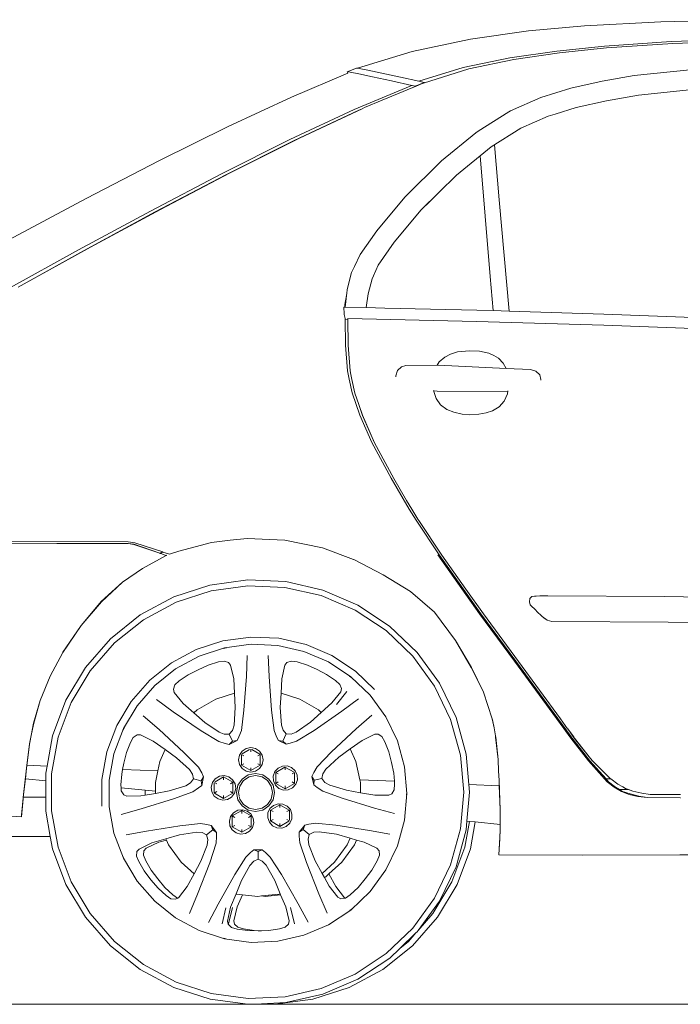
# Model space of a CAD drawing. Header units: inches. Extents: x 1987 to 3775, y 142 to 1299.
# Tile 19 of 50: x 2237 to 2278, y 1212 to 1272. Entities that reach past the tile are written whole.
import ezdxf

# ---------------------------------------------------------------- set-up
doc = ezdxf.new("R2010")
doc.units = ezdxf.units.IN
doc.header["$MEASUREMENT"] = 0
doc.layers.add('CAR', color=173, linetype='Continuous', lineweight=13)

# ---------------------------------------------------------------- blocks, each defined once
blk = doc.blocks.new('A$C4C5F6532')
at = {"layer": 'CAR'}
for p, q in [((-34.539, 59.565), (-31.12, 59.887)), ((-31.12, 59.887), (-26.435, 60.131)), ((-26.435, 60.131), (-20.908, 60.253)), ((-38.097, 59.061), (-34.539, 59.565)), ((-41.669, 58.31), (-38.097, 59.061)), ((-29.879, 58.642), (-32.804, 58.328)), ((-32.642, 58.217), (-29.76, 58.527)), ((-25.799, 58.916), (-29.879, 58.642)), ((-29.76, 58.527), (-25.701, 58.804)), ((-20.596, 59.066), (-25.799, 58.916)), ((-25.701, 58.804), (-20.539, 58.96)), ((-45.011, 57.283), (-41.669, 58.31)), ((-35.691, 57.927), (-38.54, 57.337)), ((-32.804, 58.328), (-35.691, 57.927)), ((-35.438, 57.824), (-32.642, 58.217)), ((-45.079, 57.295), (-45.633, 57.066)), ((-45.079, 57.295), (-45.011, 57.283)), ((-45.011, 57.283), (-44.9, 57.263)), ((-44.9, 57.263), (-44.376, 57.162)), ((-38.54, 57.337), (-41.248, 56.49)), ((-38.196, 57.243), (-35.438, 57.824)), ((-49.042, 55.518), (-45.594, 56.97)), ((-45.633, 57.066), (-45.594, 56.97)), ((-45.456, 57.033), (-45.633, 57.066)), ((-44.935, 56.934), (-45.456, 57.033)), ((-44.086, 56.762), (-44.935, 56.934)), ((-44.376, 57.162), (-43.525, 56.99)), ((-42.927, 56.514), (-44.086, 56.762)), ((-43.525, 56.99), (-42.367, 56.743)), ((-42.367, 56.743), (-41.248, 56.49)), ((-40.967, 56.367), (-38.196, 57.243)), ((-30.022, 56.487), (-28.063, 56.834)), ((-24.665, 57.194), (-28.063, 56.834)), ((-41.792, 56.185), (-45.206, 54.752)), ((-43.503, 55.317), (-41.623, 56.108)), ((-41.618, 56.097), (-43.503, 55.317)), ((-41.679, 56.232), (-42.927, 56.514)), ((-41.679, 56.232), (-41.792, 56.185)), ((-41.476, 56.186), (-41.67, 56.23)), ((-41.623, 56.108), (-41.472, 56.171)), ((-41.467, 56.161), (-41.618, 56.097)), ((-41.476, 56.186), (-41.435, 56.203)), ((-41.47, 56.172), (-41.476, 56.186)), ((-41.47, 56.172), (-41.409, 56.197)), ((-41.467, 56.161), (-41.47, 56.172)), ((-41.267, 56.243), (-41.467, 56.161)), ((-41.435, 56.203), (-41.314, 56.254)), ((-41.409, 56.197), (-41.435, 56.203)), ((-41.314, 56.254), (-41.135, 56.327)), ((-41.314, 56.254), (-41.267, 56.243)), ((-41.084, 56.319), (-41.267, 56.243)), ((-41.248, 56.49), (-40.922, 56.416)), ((-41.135, 56.327), (-41.076, 56.352)), ((-41.084, 56.319), (-41.135, 56.327)), ((-41.025, 56.343), (-41.084, 56.319)), ((-41.076, 56.352), (-41.014, 56.378)), ((-40.967, 56.367), (-41.025, 56.343)), ((-41.014, 56.378), (-40.958, 56.401)), ((-41.014, 56.378), (-40.967, 56.367)), ((-40.958, 56.401), (-40.922, 56.416)), ((-40.922, 56.416), (-40.911, 56.388)), ((-31.943, 56.064), (-33.788, 55.493)), ((-30.022, 56.487), (-31.943, 56.064)), ((-52.923, 53.718), (-49.042, 55.518)), ((-33.788, 55.493), (-35.649, 54.672)), ((-29.756, 55.29), (-27.81, 55.64)), ((-27.81, 55.64), (-24.506, 55.982)), ((-44.573, 54.874), (-44.722, 54.804)), ((-43.503, 55.317), (-44.573, 54.874)), ((-32.913, 54.475), (-31.617, 54.876)), ((-31.617, 54.876), (-29.756, 55.29)), ((-45.206, 54.752), (-49.142, 52.916)), ((-48.89, 52.861), (-44.971, 54.699)), ((-44.722, 54.804), (-48.566, 53.01)), ((-44.971, 54.699), (-44.722, 54.804)), ((-37.628, 53.436), (-35.74, 54.614)), ((-35.649, 54.672), (-35.74, 54.614)), ((-35.01, 53.611), (-33.343, 54.343)), ((-33.343, 54.343), (-32.913, 54.475)), ((-57.133, 51.634), (-52.923, 53.718)), ((-37.759, 53.33), (-39.871, 51.623)), ((-37.759, 53.33), (-37.628, 53.435)), ((-37.628, 53.435), (-37.628, 53.436)), ((-36.828, 52.466), (-35.01, 53.611)), ((-49.142, 52.916), (-53.338, 50.819)), ((-53.065, 50.763), (-48.89, 52.861)), ((-48.566, 53.01), (-52.838, 50.865)), ((-38.955, 50.74), (-36.828, 52.466)), ((-36.625, 52.591), (-36.625, 52.588)), ((-36.337, 49.227), (-36.625, 52.588)), ((-37.508, 51.912), (-37.508, 51.91)), ((-36.886, 44.524), (-37.508, 51.91)), ((-61.628, 49.304), (-57.133, 51.634)), ((-42.108, 49.399), (-39.871, 51.623)), ((-53.338, 50.819), (-57.689, 48.541)), ((-57.395, 48.484), (-53.065, 50.763)), ((-52.838, 50.865), (-57.062, 48.644)), ((-41.103, 48.607), (-38.955, 50.74)), ((-66.365, 46.768), (-61.628, 49.304)), ((-42.108, 49.399), (-43.825, 47.332)), ((-40.549, 49.155), (-41.103, 48.607)), ((-36.337, 49.227), (-35.731, 42.41)), ((-57.689, 48.541), (-62.088, 46.162)), ((-61.778, 46.104), (-57.395, 48.484)), ((-57.062, 48.644), (-61.345, 46.327)), ((-42.757, 46.626), (-41.104, 48.606)), ((-41.104, 48.606), (-41.103, 48.607)), ((-43.826, 47.331), (-44.855, 45.87)), ((-43.826, 47.331), (-43.825, 47.332)), ((-43.741, 45.233), (-42.757, 46.626)), ((-62.088, 46.162), (-66.431, 43.759)), ((-61.345, 46.327), (-65.591, 43.991)), ((-65.591, 43.991), (-61.778, 46.104)), ((-44.855, 45.87), (-45.198, 45.145)), ((-44.855, 45.87), (-44.946, 45.681)), ((-44.037, 44.568), (-43.741, 45.233)), ((-45.368, 44.785), (-45.641, 43.729)), ((-45.198, 45.145), (-45.368, 44.785)), ((-44.357, 43.469), (-44.116, 44.392)), ((-44.037, 44.568), (-44.116, 44.392)), ((-36.886, 44.524), (-36.711, 42.443)), ((-65.591, 43.991), (-65.789, 43.886)), ((-45.664, 43.529), (-45.764, 42.654)), ((-45.69, 43.374), (-45.671, 43.496)), ((-45.671, 43.496), (-45.664, 43.529)), ((-45.664, 43.529), (-45.663, 43.53)), ((-45.663, 43.53), (-45.644, 43.7)), ((-45.641, 43.729), (-45.644, 43.7)), ((-44.47, 42.627), (-44.357, 43.469)), ((-45.781, 42.654), (-45.776, 42.821)), ((-45.775, 42.824), (-45.776, 42.821)), ((-45.776, 42.821), (-45.768, 42.665)), ((-45.69, 43.374), (-45.775, 42.824)), ((-45.768, 42.665), (-45.69, 43.374)), ((-36.711, 42.443), (-36.771, 43.136)), ((-45.818, 42.655), (-45.835, 42.655)), ((-45.835, 42.655), (-45.832, 42.254)), ((-45.832, 42.249), (-45.832, 42.254)), ((-45.831, 42.246), (-45.832, 42.249)), ((-45.831, 42.246), (-45.831, 42.225)), ((-45.768, 41.966), (-45.823, 42.208)), ((-45.818, 42.655), (-45.781, 42.654)), ((-45.772, 42.654), (-45.781, 42.654)), ((-45.772, 42.654), (-45.769, 42.654)), ((-45.769, 42.654), (-45.768, 42.665)), ((-45.764, 42.654), (-45.769, 42.654)), ((-44.47, 42.627), (-45.764, 42.654)), ((-44.47, 42.627), (-43.334, 42.603)), ((-43.334, 42.603), (-43.333, 42.603)), ((-43.333, 42.603), (-40.546, 42.543)), ((-40.546, 42.543), (-40.544, 42.543)), ((-40.544, 42.543), (-37.702, 42.475)), ((-36.711, 42.443), (-37.702, 42.475)), ((-35.731, 42.41), (-36.711, 42.443)), ((-35.731, 42.41), (-29.928, 42.219)), ((-18.256, 41.792), (-29.928, 42.219)), ((-45.768, 41.966), (-45.767, 41.914)), ((-45.608, 41.911), (-45.767, 41.914)), ((-45.767, 41.914), (-45.748, 40.33)), ((-37.713, 41.782), (-45.608, 41.958)), ((-45.608, 41.958), (-45.608, 41.911)), ((-45.588, 40.322), (-45.608, 41.911)), ((-29.931, 41.549), (-37.713, 41.782)), ((-18.264, 41.11), (-29.931, 41.549)), ((-45.748, 40.33), (-45.616, 38.761)), ((-45.588, 40.321), (-45.588, 40.322)), ((-45.456, 38.753), (-45.588, 40.321)), ((-39.655, 39.599), (-39.323, 39.784)), ((-39.323, 39.784), (-38.894, 39.918)), ((-38.894, 39.918), (-38.16, 39.988)), ((-38.16, 39.988), (-37.531, 39.957)), ((-37.531, 39.957), (-36.973, 39.838)), ((-36.973, 39.838), (-36.652, 39.701)), ((-40.127, 39.102), (-40, 39.306)), ((-40, 39.306), (-39.655, 39.599)), ((-36.652, 39.701), (-36.378, 39.535)), ((-36.378, 39.535), (-36.096, 39.237)), ((-36.096, 39.237), (-35.903, 38.907)), ((-45.616, 38.761), (-45.523, 38.24)), ((-45.456, 38.753), (-45.418, 38.543)), ((-45.456, 38.753), (-45.456, 38.749)), ((-45.418, 38.543), (-45.456, 38.749)), ((-42.658, 38.446), (-42.557, 38.785)), ((-42.557, 38.785), (-42.324, 39.006)), ((-42.324, 39.006), (-42.056, 39.079)), ((-42.056, 39.079), (-40.127, 39.102)), ((-40.127, 39.102), (-40.079, 39.102)), ((-40.079, 39.102), (-35.903, 38.907)), ((-35.903, 38.907), (-34.423, 38.838)), ((-34.423, 38.838), (-34.088, 38.741)), ((-34.088, 38.741), (-33.855, 38.511)), ((-45.523, 38.24), (-45.328, 37.406)), ((-45.363, 38.232), (-45.418, 38.543)), ((-45.168, 37.398), (-45.363, 38.232)), ((-42.658, 38.446), (-42.657, 38.401)), ((-33.855, 38.511), (-33.78, 38.219)), ((-33.779, 38.186), (-33.78, 38.219)), ((-45.328, 37.406), (-44.862, 36.042)), ((-44.927, 36.692), (-45.168, 37.398)), ((-40.184, 37.067), (-40.355, 37.562)), ((-40.322, 37.531), (-40.126, 37.517)), ((-40.126, 37.517), (-35.83, 37.503)), ((-35.796, 37.529), (-35.828, 37.353)), ((-39.923, 36.68), (-40.184, 37.067)), ((-36.033, 36.898), (-36.335, 36.55)), ((-35.828, 37.353), (-36.033, 36.898)), ((-44.708, 36.041), (-44.927, 36.692)), ((-44.927, 36.692), (-44.702, 36.034)), ((-39.54, 36.399), (-39.923, 36.68)), ((-39.118, 36.225), (-39.54, 36.399)), ((-38.604, 36.11), (-39.118, 36.225)), ((-37.131, 36.178), (-37.576, 36.115)), ((-36.742, 36.307), (-37.131, 36.178)), ((-36.335, 36.55), (-36.742, 36.307)), ((-44.862, 36.042), (-44.123, 34.368)), ((-43.964, 34.357), (-44.708, 36.041)), ((-44.702, 36.034), (-43.963, 34.36)), ((-38.127, 36.075), (-38.604, 36.11)), ((-37.576, 36.115), (-38.127, 36.075)), ((-44.123, 34.368), (-42.939, 32.182)), ((-42.779, 32.174), (-43.964, 34.357)), ((-43.963, 34.36), (-42.779, 32.174)), ((-42.939, 32.182), (-41.845, 30.296)), ((-41.999, 30.829), (-42.779, 32.174)), ((-41.688, 30.289), (-41.999, 30.829)), ((-41.999, 30.829), (-41.685, 30.288)), ((-41.845, 30.296), (-41.414, 29.608)), ((-41.309, 29.688), (-41.688, 30.289)), ((-41.685, 30.288), (-41.309, 29.688)), ((-41.414, 29.608), (-40.009, 27.488)), ((-41.254, 29.6), (-41.309, 29.688)), ((-41.254, 29.6), (-41.252, 29.597)), ((-39.849, 27.48), (-41.252, 29.597)), ((-53.943, 28.252), (-52.804, 28.383)), ((-52.804, 28.383), (-51.771, 28.502)), ((-52.804, 28.383), (-51.768, 28.501)), ((-51.771, 28.502), (-51.768, 28.501)), ((-51.768, 28.501), (-49.448, 28.397)), ((-51.768, 28.501), (-49.451, 28.398)), ((-49.451, 28.398), (-49.448, 28.397)), ((-49.448, 28.397), (-47.16, 27.917)), ((-49.448, 28.397), (-47.159, 27.921)), ((-69.548, 28.304), (-59.056, 28.301)), ((-63.421, 28.181), (-67.794, 28.162)), ((-67.792, 28.165), (-63.421, 28.181)), ((-63.421, 28.181), (-59.052, 28.185)), ((-63.421, 28.181), (-59.056, 28.181)), ((-58.643, 28.236), (-59.056, 28.301)), ((-58.707, 28.132), (-59.056, 28.181)), ((-59.052, 28.185), (-58.7, 28.145)), ((-57.114, 27.593), (-58.707, 28.132)), ((-58.7, 28.145), (-57.111, 27.594)), ((-58.7, 28.145), (-57.114, 27.593)), ((-56.936, 27.67), (-58.643, 28.236)), ((-56.528, 27.535), (-55.942, 27.73)), ((-56.528, 27.533), (-55.942, 27.73)), ((-55.942, 27.73), (-53.943, 28.252)), ((-47.16, 27.917), (-45.244, 27.215)), ((-47.159, 27.921), (-45.244, 27.215)), ((-58.17, 26.654), (-56.715, 27.454)), ((-57.114, 27.593), (-57.111, 27.594)), ((-57.114, 27.593), (-57.111, 27.592)), ((-57.111, 27.594), (-56.936, 27.67)), ((-57.111, 27.594), (-57.109, 27.593)), ((-57.111, 27.592), (-57.109, 27.593)), ((-57.097, 27.587), (-57.111, 27.592)), ((-57.109, 27.593), (-56.934, 27.67)), ((-57.097, 27.587), (-56.917, 27.664)), ((-56.982, 27.547), (-57.097, 27.587)), ((-56.738, 27.464), (-56.982, 27.547)), ((-56.934, 27.67), (-56.936, 27.67)), ((-56.934, 27.67), (-56.917, 27.664)), ((-56.917, 27.664), (-56.528, 27.535)), ((-56.738, 27.464), (-56.708, 27.481)), ((-56.712, 27.455), (-56.738, 27.464)), ((-56.715, 27.454), (-56.712, 27.455)), ((-56.712, 27.453), (-56.715, 27.454)), ((-56.708, 27.481), (-56.712, 27.455)), ((-56.712, 27.455), (-56.712, 27.453)), ((-56.528, 27.535), (-56.528, 27.533)), ((-45.244, 27.215), (-45.24, 27.213)), ((-45.24, 27.213), (-43.428, 26.275)), ((-38.625, 25.407), (-40.089, 27.488)), ((-40.009, 27.488), (-38.545, 25.407)), ((-39.847, 27.478), (-39.849, 27.48)), ((-39.844, 27.473), (-39.847, 27.478)), ((-38.385, 25.399), (-39.844, 27.473)), ((-59.392, 25.815), (-58.17, 26.654)), ((-51.732, 25.957), (-54.042, 25.643)), ((-49.404, 25.853), (-51.732, 25.957)), ((-43.428, 26.275), (-41.763, 25.249)), ((-60.698, 24.631), (-59.392, 25.815)), ((-60.688, 24.621), (-59.392, 25.815)), ((-54.042, 25.643), (-56.258, 24.922)), ((-53.964, 25.3), (-51.717, 25.605)), ((-51.717, 25.605), (-49.451, 25.504)), ((-49.451, 25.504), (-47.241, 25)), ((-47.131, 25.335), (-49.404, 25.853)), ((-44.988, 24.419), (-47.131, 25.335)), ((-37.531, 23.889), (-38.625, 25.407)), ((-38.545, 25.407), (-37.451, 23.889)), ((-37.291, 23.881), (-38.385, 25.399)), ((-56.258, 24.922), (-58.31, 23.817)), ((-56.12, 24.598), (-53.964, 25.3)), ((-47.241, 25), (-45.156, 24.109)), ((-41.763, 25.249), (-40.304, 23.981)), ((-34.454, 24.826), (-34.479, 24.621)), ((-34.454, 24.826), (-34.404, 24.876)), ((-34.343, 24.937), (-34.404, 24.876)), ((-34.17, 24.961), (-34.343, 24.937)), ((-34.08, 24.974), (-34.17, 24.961)), ((-33.852, 24.977), (-34.08, 24.974)), ((-33.852, 24.977), (-33.549, 24.977)), ((-33.549, 24.977), (-33.363, 24.978)), ((-33.363, 24.978), (-33.361, 24.977)), ((-26.19, 24.936), (-33.361, 24.977)), ((-26.19, 24.936), (-26.188, 24.935)), ((-26.188, 24.935), (-21.608, 24.881)), ((-61.934, 23.178), (-60.698, 24.631)), ((-61.928, 23.161), (-60.688, 24.621)), ((-58.116, 23.523), (-56.12, 24.598)), ((-45.156, 24.109), (-43.263, 22.861)), ((-43.043, 23.136), (-44.988, 24.419)), ((-34.479, 24.621), (-34.435, 24.444)), ((-34.435, 24.444), (-34.075, 24.083)), ((-58.31, 23.817), (-60.132, 22.363)), ((-59.889, 22.109), (-58.116, 23.523)), ((-40.303, 23.981), (-40.304, 23.981)), ((-40.304, 23.981), (-39.006, 22.261)), ((-40.304, 23.981), (-39.016, 22.261)), ((-40.303, 23.981), (-39.006, 22.261)), ((-35.388, 20.981), (-37.531, 23.889)), ((-37.451, 23.889), (-35.308, 20.981)), ((-35.148, 20.973), (-37.291, 23.881)), ((-34.075, 24.083), (-34.047, 24.056)), ((-33.711, 23.719), (-34.047, 24.056)), ((-33.711, 23.719), (-33.709, 23.718)), ((-33.709, 23.718), (-33.388, 23.489)), ((-33.709, 23.718), (-33.515, 23.577)), ((-63.047, 21.522), (-61.934, 23.178)), ((-63.047, 21.522), (-61.928, 23.161)), ((-63.042, 21.532), (-61.934, 23.178)), ((-41.358, 21.526), (-43.043, 23.136)), ((-33.388, 23.489), (-33.116, 23.421)), ((-33.116, 23.421), (-25.991, 23.38)), ((-33.116, 23.421), (-25.991, 23.378)), ((-25.991, 23.38), (-16.146, 23.299)), ((-60.132, 22.363), (-61.666, 20.607)), ((-51.542, 22.462), (-53.244, 22.232)), ((-49.827, 22.385), (-51.542, 22.462)), ((-48.153, 22.003), (-49.827, 22.385)), ((-43.263, 22.861), (-41.624, 21.294)), ((-61.381, 20.401), (-59.889, 22.109)), ((-54.877, 21.701), (-56.39, 20.887)), ((-53.244, 22.232), (-54.877, 21.701)), ((-53.145, 21.798), (-54.702, 21.292)), ((-53.032, 21.801), (-53.236, 21.756)), ((-51.522, 22.017), (-53.145, 21.798)), ((-49.887, 21.944), (-51.522, 22.017)), ((-48.29, 21.58), (-49.887, 21.944)), ((-46.574, 21.328), (-48.153, 22.003)), ((-39.016, 22.261), (-38.04, 20.597)), ((-39.006, 22.261), (-38.038, 20.597)), ((-63.821, 20.076), (-63.047, 21.522)), ((-63.047, 21.522), (-63.042, 21.532)), ((-54.702, 21.292), (-56.144, 20.516)), ((-51.813, 20.056), (-51.757, 21.327)), ((-50.468, 21.327), (-50.411, 20.056)), ((-46.785, 20.936), (-48.29, 21.58)), ((-45.14, 20.382), (-46.574, 21.328)), ((-41.624, 21.294), (-40.291, 19.46)), ((-39.988, 19.641), (-41.358, 21.526)), ((-61.666, 20.607), (-62.861, 18.606)), ((-56.39, 20.887), (-57.732, 19.817)), ((-56.144, 20.516), (-57.424, 19.495)), ((-54.77, 20.464), (-54.15, 20.734)), ((-54.15, 20.734), (-53.521, 20.937)), ((-53.521, 20.937), (-53.163, 20.994)), ((-53.163, 20.994), (-52.899, 20.907)), ((-52.899, 20.907), (-52.774, 20.744)), ((-52.774, 20.744), (-52.588, 19.896)), ((-49.639, 19.898), (-49.453, 20.746)), ((-49.453, 20.746), (-49.329, 20.909)), ((-49.329, 20.909), (-49.064, 20.996)), ((-49.064, 20.996), (-48.706, 20.939)), ((-48.706, 20.939), (-48.078, 20.736)), ((-48.078, 20.736), (-47.48, 20.477)), ((-45.418, 20.034), (-46.785, 20.936)), ((-38.04, 20.597), (-37.287, 19.085)), ((-38.038, 20.597), (-37.287, 19.085)), ((-32.83, 17.468), (-35.388, 20.981)), ((-35.308, 20.981), (-32.75, 17.468)), ((-32.59, 17.46), (-35.148, 20.973)), ((-64.438, 18.583), (-63.821, 20.076)), ((-64.428, 18.581), (-63.821, 20.076)), ((-62.543, 18.454), (-61.381, 20.401)), ((-55.917, 19.78), (-55.368, 20.146)), ((-55.368, 20.146), (-54.77, 20.464)), ((-52.588, 19.896), (-52.542, 19.032)), ((-51.959, 17.99), (-51.813, 20.056)), ((-50.411, 20.056), (-50.265, 17.99)), ((-49.686, 19.035), (-49.639, 19.898)), ((-47.48, 20.477), (-46.903, 20.174)), ((-46.903, 20.174), (-46.351, 19.811)), ((-45.361, 19.962), (-45.506, 20.078)), ((-44.234, 18.902), (-45.418, 20.034)), ((-43.959, 19.253), (-45.14, 20.382)), ((-57.732, 19.817), (-58.862, 18.523)), ((-57.424, 19.495), (-58.502, 18.262)), ((-56.281, 19.273), (-56.185, 19.534)), ((-56.185, 19.534), (-55.917, 19.78)), ((-46.351, 19.811), (-46.082, 19.568)), ((-46.082, 19.568), (-45.984, 19.307)), ((-45.984, 19.307), (-46.033, 19.109)), ((-40.291, 19.46), (-39.307, 17.418)), ((-38.976, 17.541), (-39.988, 19.641)), ((-56.231, 19.075), (-56.281, 19.273)), ((-55.682, 18.401), (-56.231, 19.075)), ((-53.676, 18.663), (-52.542, 19.032)), ((-52.542, 19.032), (-52.493, 18.14)), ((-49.734, 18.142), (-49.686, 19.035)), ((-49.686, 19.035), (-48.543, 18.663)), ((-46.033, 19.109), (-46.577, 18.432)), ((-45.653, 19.127), (-46.293, 18.331)), ((-43.272, 17.578), (-44.234, 18.902)), ((-37.287, 19.085), (-36.767, 17.463)), ((-64.836, 17.189), (-64.438, 18.583)), ((-64.828, 17.181), (-64.428, 18.581)), ((-62.861, 18.606), (-63.679, 16.424)), ((-63.34, 16.331), (-62.543, 18.454)), ((-58.862, 18.523), (-59.743, 17.049)), ((-58.502, 18.262), (-59.342, 16.856)), ((-57.319, 18.64), (-56.289, 17.894)), ((-55.024, 17.819), (-55.682, 18.401)), ((-54.818, 18.004), (-53.676, 18.663)), ((-52.493, 18.14), (-52.568, 17.075)), ((-49.66, 17.077), (-49.734, 18.142)), ((-48.543, 18.663), (-47.4, 18.004)), ((-46.577, 18.432), (-47.227, 17.848)), ((-45.97, 17.929), (-44.945, 18.682)), ((-57.16, 16.796), (-58.121, 17.63)), ((-56.289, 17.894), (-54.58, 16.724)), ((-55.024, 17.819), (-54.818, 18.004)), ((-54.365, 17.235), (-55.024, 17.819)), ((-52.115, 16.737), (-51.959, 17.99)), ((-50.265, 17.99), (-50.11, 16.737)), ((-47.227, 17.848), (-47.886, 17.257)), ((-47.671, 16.748), (-45.97, 17.929)), ((-47.4, 18.004), (-47.227, 17.848)), ((-44.136, 17.678), (-45.091, 16.837)), ((-42.562, 16.102), (-43.272, 17.578)), ((-38.356, 15.294), (-38.976, 17.541)), ((-64.976, 16.541), (-64.86, 17.095)), ((-64.968, 16.541), (-64.828, 17.181)), ((-64.86, 17.095), (-64.836, 17.189)), ((-59.743, 17.049), (-60.346, 15.441)), ((-59.279, 16.937), (-59.364, 16.763)), ((-53.485, 16.632), (-54.365, 17.235)), ((-52.568, 17.075), (-52.67, 16.752)), ((-49.558, 16.754), (-49.66, 17.077)), ((-47.886, 17.257), (-48.762, 16.647)), ((-39.307, 17.418), (-38.703, 15.232)), ((-36.767, 17.463), (-36.64, 16.897)), ((-36.767, 17.463), (-36.748, 17.405)), ((-36.748, 17.405), (-36.64, 16.897)), ((-36.64, 16.897), (-36.564, 16.416)), ((-32.83, 17.468), (-32.384, 16.857)), ((-32.75, 17.468), (-32.304, 16.857)), ((-32.59, 17.46), (-32.144, 16.849)), ((-65.088, 15.903), (-64.968, 16.541)), ((-65.073, 16.02), (-64.976, 16.541)), ((-63.679, 16.424), (-64.016, 14.564)), ((-63.744, 14.099), (-63.34, 16.331)), ((-59.342, 16.856), (-59.917, 15.323)), ((-58.912, 16.005), (-58.734, 16.322)), ((-58.734, 16.322), (-58.502, 16.475)), ((-58.502, 16.475), (-58.297, 16.471)), ((-58.297, 16.471), (-57.517, 16.089)), ((-55.633, 15.397), (-57.16, 16.796)), ((-54.58, 16.724), (-53.502, 16.067)), ((-53.168, 16.511), (-53.485, 16.632)), ((-52.866, 16.522), (-53.168, 16.511)), ((-52.67, 16.752), (-52.866, 16.522)), ((-52.656, 16.087), (-52.866, 16.522)), ((-52.374, 16.125), (-52.265, 16.358)), ((-52.265, 16.358), (-52.115, 16.737)), ((-50.11, 16.737), (-49.96, 16.358)), ((-49.96, 16.358), (-49.851, 16.125)), ((-49.37, 16.529), (-49.579, 16.093)), ((-49.37, 16.529), (-49.558, 16.754)), ((-49.078, 16.524), (-49.37, 16.529)), ((-48.762, 16.647), (-49.078, 16.524)), ((-48.745, 16.083), (-47.671, 16.748)), ((-45.091, 16.837), (-46.609, 15.428)), ((-44.73, 16.133), (-43.952, 16.52)), ((-43.952, 16.52), (-43.748, 16.525)), ((-43.748, 16.525), (-43.514, 16.373)), ((-43.514, 16.373), (-43.334, 16.058)), ((-36.564, 16.416), (-36.549, 16.336)), ((-36.564, 16.416), (-36.552, 16.337)), ((-36.552, 16.337), (-36.405, 14.96)), ((-36.549, 16.336), (-36.405, 14.96)), ((-32.012, 16.355), (-32.384, 16.857)), ((-32.304, 16.857), (-31.932, 16.355)), ((-32.141, 16.845), (-32.144, 16.849)), ((-31.72, 16.261), (-32.141, 16.845)), ((-32.141, 16.845), (-31.772, 16.347)), ((-31.954, 16.273), (-32.012, 16.355)), ((-31.932, 16.355), (-31.874, 16.273)), ((-31.772, 16.347), (-31.714, 16.265)), ((-65.297, 14.243), (-65.088, 15.903)), ((-65.243, 14.618), (-65.088, 15.903)), ((-65.088, 15.903), (-65.084, 15.931)), ((-65.084, 15.931), (-65.073, 16.02)), ((-59.144, 15.387), (-58.912, 16.005)), ((-57.517, 16.089), (-56.788, 15.573)), ((-53.502, 16.067), (-53.111, 15.949)), ((-53.111, 15.949), (-52.861, 15.889)), ((-52.861, 15.889), (-52.374, 16.125)), ((-52.861, 15.889), (-52.656, 16.087)), ((-52.656, 16.087), (-52.374, 16.125)), ((-51.535, 15.696), (-51.822, 15.638)), ((-51.247, 15.638), (-51.535, 15.696)), ((-49.851, 16.125), (-49.579, 16.093)), ((-49.851, 16.125), (-49.384, 15.901)), ((-49.579, 16.093), (-49.384, 15.901)), ((-49.384, 15.901), (-49.134, 15.962)), ((-49.134, 15.962), (-48.745, 16.083)), ((-45.449, 15.615), (-44.73, 16.133)), ((-43.334, 16.058), (-43.098, 15.442)), ((-42.126, 14.524), (-42.562, 16.102)), ((-30.863, 14.89), (-31.954, 16.273)), ((-31.874, 16.273), (-30.783, 14.89)), ((-30.738, 15.028), (-31.72, 16.261)), ((-31.714, 16.265), (-30.738, 15.028)), ((-60.346, 15.441), (-60.653, 13.752)), ((-59.917, 15.323), (-60.209, 13.712)), ((-59.318, 14.733), (-59.144, 15.387)), ((-57.11, 14.849), (-56.788, 15.573)), ((-56.788, 15.573), (-56.082, 15.072)), ((-56.082, 15.072), (-55.294, 14.352)), ((-54.748, 14.497), (-55.633, 15.397)), ((-52.228, 15.232), (-52.285, 14.945)), ((-52.066, 15.476), (-52.228, 15.232)), ((-52.116, 14.617), (-52.116, 15.246)), ((-52.101, 15.273), (-51.962, 15.193)), ((-51.611, 15.574), (-52.071, 15.308)), ((-51.822, 15.638), (-52.066, 15.476)), ((-51.54, 15.592), (-51.54, 15.437)), ((-50.989, 15.297), (-51.473, 15.577)), ((-51.004, 15.476), (-51.247, 15.638)), ((-50.972, 15.278), (-51.118, 15.193)), ((-50.841, 15.232), (-51.004, 15.476)), ((-50.964, 15.264), (-50.964, 14.617)), ((-50.784, 14.945), (-50.841, 15.232)), ((-46.609, 15.428), (-47.488, 14.521)), ((-46.941, 14.38), (-46.158, 15.106)), ((-46.158, 15.106), (-45.449, 15.615)), ((-45.449, 15.615), (-45.108, 14.849)), ((-43.098, 15.442), (-42.919, 14.789)), ((-38.703, 15.232), (-38.499, 12.974)), ((-38.188, 13.441), (-38.356, 15.294)), ((-65.288, 14.241), (-65.243, 14.618)), ((-64.016, 14.564), (-65.243, 14.618)), ((-64.016, 14.564), (-64.095, 14.13)), ((-59.386, 14.363), (-59.318, 14.733)), ((-57.233, 14.269), (-57.11, 14.849)), ((-54.544, 14.143), (-54.748, 14.497)), ((-52.285, 14.945), (-52.228, 14.658)), ((-52.228, 14.658), (-52.066, 14.414)), ((-52.116, 14.617), (-51.962, 14.706)), ((-52.116, 14.617), (-51.54, 14.285)), ((-51.54, 14.285), (-50.964, 14.617)), ((-50.964, 14.617), (-51.118, 14.706)), ((-51.004, 14.414), (-50.841, 14.658)), ((-50.841, 14.658), (-50.784, 14.945)), ((-49.462, 14.489), (-50.013, 14.171)), ((-49.61, 14.566), (-49.875, 14.442)), ((-49.317, 14.579), (-49.61, 14.566)), ((-49.437, 14.491), (-49.437, 14.325)), ((-48.887, 14.187), (-49.408, 14.487)), ((-49.042, 14.48), (-49.317, 14.579)), ((-48.826, 14.282), (-49.042, 14.48)), ((-47.488, 14.521), (-47.689, 14.167)), ((-45.108, 14.849), (-44.871, 13.732)), ((-42.919, 14.789), (-42.793, 14.124)), ((-41.979, 12.893), (-42.126, 14.524)), ((-36.405, 14.96), (-36.367, 14.262)), ((-29.717, 13.61), (-30.863, 14.89)), ((-30.783, 14.89), (-29.793, 13.785)), ((-30.624, 14.885), (-30.738, 15.028)), ((-30.623, 14.882), (-30.624, 14.885)), ((-29.537, 13.81), (-30.623, 14.882)), ((-65.456, 12.822), (-65.297, 14.243)), ((-65.339, 13.787), (-65.288, 14.241)), ((-64.095, 14.13), (-64.095, 13.667)), ((-63.744, 11.832), (-63.744, 14.099)), ((-59.495, 13.409), (-59.44, 14.067)), ((-59.44, 14.067), (-59.386, 14.363)), ((-57.233, 14.269), (-59.386, 14.363)), ((-57.385, 13.558), (-57.233, 14.269)), ((-55.294, 14.352), (-55.105, 14.071)), ((-55.105, 14.071), (-55.047, 13.774)), ((-54.575, 13.669), (-54.429, 13.913)), ((-54.548, 13.385), (-54.429, 13.913)), ((-54.429, 13.913), (-54.544, 14.143)), ((-53.213, 13.905), (-53.724, 13.61)), ((-53.461, 13.937), (-53.714, 13.789)), ((-53.171, 13.978), (-53.461, 13.937)), ((-53.207, 13.907), (-53.207, 13.73)), ((-52.631, 13.576), (-53.204, 13.907)), ((-52.888, 13.904), (-53.171, 13.978)), ((-52.654, 13.728), (-52.888, 13.904)), ((-52.074, 13.769), (-51.696, 14.021)), ((-52.066, 14.414), (-51.822, 14.251)), ((-51.649, 13.907), (-51.987, 13.682)), ((-51.822, 14.251), (-51.535, 14.194)), ((-51.696, 14.021), (-51.251, 14.11)), ((-51.251, 13.987), (-51.649, 13.907)), ((-51.54, 14.463), (-51.54, 14.285)), ((-51.535, 14.194), (-51.247, 14.251)), ((-51.251, 14.11), (-50.805, 14.021)), ((-50.852, 13.907), (-51.251, 13.987)), ((-51.247, 14.251), (-51.004, 14.414)), ((-50.514, 13.682), (-50.852, 13.907)), ((-50.805, 14.021), (-50.427, 13.769)), ((-50.073, 14.226), (-50.173, 13.951)), ((-50.173, 13.951), (-50.16, 13.658)), ((-49.875, 14.442), (-50.073, 14.226)), ((-50.013, 14.171), (-49.858, 14.082)), ((-50.013, 13.506), (-50.013, 14.171)), ((-48.873, 14.164), (-49.015, 14.082)), ((-48.86, 14.13), (-48.86, 13.506)), ((-48.702, 14.017), (-48.826, 14.282)), ((-48.689, 13.724), (-48.702, 14.017)), ((-47.689, 14.167), (-47.803, 13.936)), ((-47.803, 13.936), (-47.655, 13.692)), ((-47.803, 13.936), (-47.681, 13.408)), ((-47.184, 13.801), (-47.128, 14.098)), ((-47.128, 14.098), (-46.941, 14.38)), ((-42.793, 14.124), (-42.749, 13.639)), ((-36.367, 14.262), (-36.336, 13.693)), ((-36.367, 14.262), (-36.335, 13.688)), ((-65.448, 12.821), (-65.339, 13.787)), ((-65.339, 13.787), (-64.095, 13.667)), ((-64.095, 13.667), (-64.095, 12.661)), ((-60.653, 13.752), (-60.653, 12.111)), ((-60.209, 13.712), (-60.209, 12.074)), ((-59.482, 13.225), (-59.495, 13.409)), ((-57.385, 12.894), (-57.385, 13.558)), ((-55.517, 13.358), (-56.537, 13.044)), ((-55.226, 13.531), (-55.517, 13.358)), ((-55.047, 13.774), (-55.226, 13.531)), ((-54.575, 13.669), (-55.047, 13.774)), ((-54.75, 13.226), (-54.548, 13.385)), ((-54.548, 13.385), (-54.575, 13.669)), ((-53.89, 13.555), (-53.964, 13.272)), ((-53.964, 13.272), (-53.923, 12.981)), ((-53.714, 13.789), (-53.89, 13.555)), ((-53.783, 12.938), (-53.783, 13.526)), ((-53.762, 13.564), (-53.629, 13.487)), ((-52.631, 13.576), (-52.785, 13.487)), ((-52.506, 13.475), (-52.654, 13.728)), ((-52.631, 13.576), (-52.631, 12.911)), ((-52.465, 13.185), (-52.506, 13.475)), ((-52.415, 12.945), (-52.326, 13.391)), ((-52.326, 13.391), (-52.074, 13.769)), ((-52.213, 13.344), (-52.292, 12.945)), ((-51.987, 13.682), (-52.213, 13.344)), ((-50.288, 13.344), (-50.514, 13.682)), ((-50.427, 13.769), (-50.175, 13.391)), ((-50.209, 12.945), (-50.288, 13.344)), ((-50.175, 13.391), (-50.086, 12.945)), ((-50.16, 13.658), (-50.035, 13.393)), ((-50.035, 13.393), (-49.819, 13.195)), ((-50.013, 13.506), (-49.858, 13.595)), ((-50.013, 13.506), (-49.437, 13.173)), ((-49.437, 13.173), (-48.86, 13.506)), ((-49.437, 13.352), (-49.437, 13.173)), ((-48.86, 13.506), (-49.015, 13.595)), ((-48.986, 13.233), (-48.788, 13.449)), ((-48.788, 13.449), (-48.689, 13.724)), ((-47.655, 13.692), (-47.681, 13.408)), ((-47.681, 13.408), (-47.477, 13.251)), ((-47.655, 13.692), (-47.184, 13.801)), ((-47.003, 13.559), (-47.184, 13.801)), ((-46.711, 13.388), (-47.003, 13.559)), ((-45.689, 13.081), (-46.711, 13.388)), ((-42.749, 13.639), (-44.871, 13.732)), ((-44.871, 13.732), (-44.834, 13.558)), ((-44.834, 13.558), (-44.834, 12.935)), ((-42.734, 13.467), (-42.757, 13.104)), ((-42.749, 13.639), (-42.734, 13.467)), ((-36.326, 13.36), (-38.188, 13.441)), ((-38.146, 12.973), (-38.188, 13.441)), ((-36.335, 13.688), (-36.336, 13.693)), ((-36.336, 13.693), (-36.326, 13.36)), ((-36.335, 13.688), (-36.283, 11.882)), ((-36.326, 13.36), (-36.283, 11.882)), ((-29.793, 13.785), (-29.501, 13.783)), ((-29.793, 13.785), (-29.637, 13.61)), ((-29.285, 13.265), (-29.717, 13.61)), ((-29.637, 13.61), (-29.213, 13.281)), ((-29.501, 13.783), (-29.537, 13.81)), ((-29.065, 13.465), (-29.501, 13.783)), ((-28.843, 12.999), (-29.285, 13.265)), ((-29.213, 13.281), (-28.971, 13.135)), ((-28.774, 13.298), (-29.065, 13.465)), ((-28.604, 13.197), (-28.774, 13.298)), ((-28.774, 13.298), (-28.603, 13.199)), ((-65.52, 12.186), (-65.456, 12.822)), ((-65.48, 12.561), (-65.468, 12.661)), ((-65.468, 12.661), (-65.448, 12.821)), ((-64.095, 12.661), (-65.468, 12.661)), ((-64.095, 12.661), (-64.095, 11.799)), ((-59.482, 13.225), (-58.008, 13.083)), ((-59.469, 13.047), (-59.482, 13.225)), ((-59.324, 12.81), (-59.469, 13.047)), ((-59.138, 12.726), (-59.324, 12.81)), ((-58.269, 12.737), (-59.138, 12.726)), ((-58.008, 12.783), (-58.269, 12.737)), ((-57.385, 13.024), (-58.008, 13.083)), ((-58.008, 12.783), (-58.008, 13.083)), ((-58.008, 12.785), (-58, 12.785)), ((-58, 12.785), (-58.008, 12.783)), ((-57.385, 12.894), (-58, 12.785)), ((-56.537, 13.044), (-57.385, 12.894)), ((-56.27, 12.558), (-55.085, 12.994)), ((-55.085, 12.994), (-54.75, 13.226)), ((-53.923, 12.981), (-53.775, 12.729)), ((-53.775, 12.729), (-53.541, 12.552)), ((-53.774, 12.916), (-53.629, 13)), ((-53.762, 12.898), (-53.207, 12.578)), ((-53.207, 12.578), (-52.631, 12.911)), ((-53.207, 12.756), (-53.207, 12.578)), ((-52.968, 12.519), (-52.715, 12.668)), ((-52.631, 12.911), (-52.785, 13)), ((-52.715, 12.668), (-52.539, 12.902)), ((-52.539, 12.902), (-52.465, 13.185)), ((-52.326, 12.5), (-52.415, 12.945)), ((-52.292, 12.945), (-52.251, 12.74)), ((-52.251, 12.738), (-52.251, 12.74)), ((-52.244, 12.702), (-52.244, 12.705)), ((-52.244, 12.702), (-52.213, 12.547)), ((-50.288, 12.547), (-50.209, 12.945)), ((-50.086, 12.945), (-50.175, 12.5)), ((-49.819, 13.195), (-49.544, 13.095)), ((-49.544, 13.095), (-49.251, 13.109)), ((-49.251, 13.109), (-48.986, 13.233)), ((-47.477, 13.251), (-47.14, 13.021)), ((-47.14, 13.021), (-45.952, 12.593)), ((-44.834, 12.935), (-45.689, 13.081)), ((-43.955, 12.786), (-44.834, 12.935)), ((-43.086, 12.78), (-43.955, 12.786)), ((-42.9, 12.866), (-43.086, 12.78)), ((-42.757, 13.104), (-42.9, 12.866)), ((-42.126, 11.262), (-41.979, 12.893)), ((-41.999, 12.807), (-41.998, 12.972)), ((-38.499, 12.974), (-38.702, 10.715)), ((-38.306, 11.193), (-38.146, 12.973)), ((-28.971, 13.135), (-28.426, 13.134)), ((-28.971, 13.135), (-28.775, 13.015)), ((-28.384, 12.834), (-28.843, 12.999)), ((-28.775, 13.015), (-28.312, 12.858)), ((-28.426, 13.134), (-28.604, 13.197)), ((-28.603, 13.199), (-28.144, 13.034)), ((-28.144, 13.034), (-28.426, 13.134)), ((-27.845, 12.703), (-28.384, 12.834)), ((-28.312, 12.858), (-27.781, 12.731)), ((-27.605, 12.903), (-28.144, 13.034)), ((-27.25, 12.634), (-27.845, 12.703)), ((-27.781, 12.731), (-27.248, 12.641)), ((-27.09, 12.834), (-27.605, 12.903)), ((-25.241, 12.821), (-27.09, 12.834)), ((-65.579, 11.456), (-65.504, 12.333)), ((-65.578, 11.576), (-65.52, 12.186)), ((-65.504, 12.333), (-65.52, 12.186)), ((-65.48, 12.561), (-65.504, 12.333)), ((-60.209, 12.074), (-59.917, 10.463)), ((-58.249, 11.946), (-56.27, 12.558)), ((-53.541, 12.552), (-53.258, 12.479)), ((-53.258, 12.479), (-52.968, 12.519)), ((-52.074, 12.122), (-52.326, 12.5)), ((-52.213, 12.547), (-51.987, 12.209)), ((-51.696, 11.87), (-52.074, 12.122)), ((-51.987, 12.209), (-51.649, 11.983)), ((-50.852, 11.983), (-50.514, 12.209)), ((-50.427, 12.122), (-50.805, 11.87)), ((-50.514, 12.209), (-50.288, 12.547)), ((-50.175, 12.5), (-50.427, 12.122)), ((-50.15, 12.155), (-50.366, 11.958)), ((-49.754, 12.202), (-50.33, 11.869)), ((-49.874, 12.254), (-50.15, 12.155)), ((-49.582, 12.24), (-49.874, 12.254)), ((-49.189, 11.875), (-49.754, 12.202)), ((-49.754, 12.202), (-49.754, 12.023)), ((-49.317, 12.115), (-49.582, 12.24)), ((-49.12, 11.899), (-49.317, 12.115)), ((-45.952, 12.593), (-43.97, 11.995)), ((-25.248, 12.621), (-27.25, 12.634)), ((-27.248, 12.641), (-25.248, 12.621)), ((-25.248, 12.621), (-25.241, 12.621)), ((-66.795, 11.534), (-65.579, 11.456)), ((-65.584, 11.483), (-65.578, 11.576)), ((-65.579, 11.456), (-65.584, 11.483)), ((-64.095, 11.799), (-63.815, 10.261)), ((-63.338, 9.601), (-63.744, 11.832)), ((-59.474, 11.602), (-58.249, 11.946)), ((-52.777, 11.481), (-52.855, 11.199)), ((-52.596, 11.712), (-52.777, 11.481)), ((-52.096, 11.844), (-52.672, 11.512)), ((-52.672, 11.512), (-52.517, 11.423)), ((-52.672, 10.847), (-52.672, 11.512)), ((-52.341, 11.856), (-52.596, 11.712)), ((-52.05, 11.891), (-52.341, 11.856)), ((-51.52, 11.512), (-52.096, 11.844)), ((-52.096, 11.844), (-52.096, 11.666)), ((-51.768, 11.812), (-52.05, 11.891)), ((-51.538, 11.632), (-51.768, 11.812)), ((-51.251, 11.781), (-51.696, 11.87)), ((-51.52, 11.512), (-51.674, 11.423)), ((-51.649, 11.983), (-51.251, 11.904)), ((-51.394, 11.377), (-51.538, 11.632)), ((-51.52, 11.512), (-51.52, 10.847)), ((-51.251, 11.904), (-50.852, 11.983)), ((-50.805, 11.87), (-51.251, 11.781)), ((-50.491, 11.693), (-50.505, 11.4)), ((-50.366, 11.958), (-50.491, 11.693)), ((-50.33, 11.869), (-50.176, 11.78)), ((-50.33, 11.204), (-50.33, 11.869)), ((-49.181, 11.867), (-49.332, 11.78)), ((-49.178, 11.86), (-49.178, 11.245)), ((-49.021, 11.623), (-49.12, 11.899)), ((-49.034, 11.331), (-49.021, 11.623)), ((-43.97, 11.995), (-42.742, 11.659)), ((-36.283, 11.882), (-36.27, 11.099)), ((-55.885, 10.908), (-57.93, 10.581)), ((-54.63, 11.041), (-55.885, 10.908)), ((-54.226, 10.982), (-54.63, 11.041)), ((-53.974, 10.928), (-54.226, 10.982)), ((-53.874, 10.662), (-53.974, 10.928)), ((-53.634, 10.507), (-53.974, 10.928)), ((-52.855, 11.199), (-52.82, 10.909)), ((-52.82, 10.909), (-52.676, 10.653)), ((-52.672, 10.847), (-52.517, 10.936)), ((-51.52, 10.847), (-51.674, 10.936)), ((-51.437, 10.804), (-51.359, 11.086)), ((-51.359, 11.086), (-51.394, 11.377)), ((-50.505, 11.4), (-50.406, 11.125)), ((-50.406, 11.125), (-50.209, 10.908)), ((-50.33, 11.204), (-50.176, 11.293)), ((-50.33, 11.204), (-49.754, 10.871)), ((-50.209, 10.908), (-49.944, 10.783)), ((-49.754, 10.871), (-49.208, 11.186)), ((-49.754, 11.05), (-49.754, 10.871)), ((-49.651, 10.769), (-49.376, 10.869)), ((-49.376, 10.869), (-49.159, 11.066)), ((-49.192, 11.212), (-49.332, 11.293)), ((-49.159, 11.066), (-49.034, 11.331)), ((-48.237, 10.948), (-48.574, 10.524)), ((-48.237, 10.948), (-48.336, 10.681)), ((-47.986, 11.003), (-48.237, 10.948)), ((-47.582, 11.065), (-47.986, 11.003)), ((-46.326, 10.94), (-47.582, 11.065)), ((-44.279, 10.627), (-46.326, 10.94)), ((-42.562, 9.684), (-42.126, 11.262)), ((-38.147, 11.178), (-38.434, 9.601)), ((-38.355, 10.652), (-38.306, 11.193)), ((-38.147, 11.178), (-38.306, 11.193)), ((-37.796, 11.145), (-38.147, 11.178)), ((-37.796, 11.145), (-38.094, 9.506)), ((-36.272, 10.998), (-37.796, 11.145)), ((-36.279, 10.664), (-36.272, 10.998)), ((-36.27, 11.099), (-36.272, 10.998)), ((-36.267, 10.876), (-36.271, 10.575)), ((-36.27, 11.099), (-36.267, 10.876)), ((-74.408, 10.261), (-63.815, 10.261)), ((-63.815, 10.261), (-63.678, 9.506)), ((-59.917, 10.463), (-59.342, 8.93)), ((-57.93, 10.581), (-59.181, 10.347)), ((-56.738, 10.113), (-55.91, 10.354)), ((-55.91, 10.354), (-54.855, 10.524)), ((-54.855, 10.524), (-54.518, 10.497)), ((-54.518, 10.497), (-54.25, 10.358)), ((-53.874, 10.662), (-54.25, 10.358)), ((-54.25, 10.358), (-54.17, 10.067)), ((-53.634, 10.507), (-53.874, 10.662)), ((-53.662, 9.843), (-53.635, 10.25)), ((-53.635, 10.25), (-53.634, 10.507)), ((-52.676, 10.653), (-52.446, 10.473)), ((-52.672, 10.847), (-52.096, 10.514)), ((-52.446, 10.473), (-52.164, 10.394)), ((-52.164, 10.394), (-51.873, 10.429)), ((-52.096, 10.514), (-51.52, 10.847)), ((-52.096, 10.692), (-52.096, 10.514)), ((-51.873, 10.429), (-51.618, 10.573)), ((-51.618, 10.573), (-51.437, 10.804)), ((-49.944, 10.783), (-49.651, 10.769)), ((-48.336, 10.681), (-48.574, 10.524)), ((-48.574, 10.524), (-48.571, 10.267)), ((-48.571, 10.267), (-48.542, 9.86)), ((-48.336, 10.681), (-47.958, 10.38)), ((-48.035, 10.087), (-47.958, 10.38)), ((-47.958, 10.38), (-47.69, 10.521)), ((-47.69, 10.521), (-47.353, 10.549)), ((-47.353, 10.549), (-46.298, 10.387)), ((-46.298, 10.387), (-45.464, 10.15)), ((-43.027, 10.402), (-44.279, 10.627)), ((-38.702, 10.715), (-39.305, 8.529)), ((-38.974, 8.405), (-38.355, 10.652)), ((-36.299, 10.123), (-36.279, 10.664)), ((-36.279, 10.664), (-36.287, 10.215)), ((-36.271, 10.575), (-36.287, 10.215)), ((-58.382, 9.488), (-57.598, 9.862)), ((-57.166, 9.907), (-57.953, 9.538)), ((-57.598, 9.862), (-56.738, 10.113)), ((-56.705, 10.038), (-57.166, 9.907)), ((-56.705, 10.038), (-56.738, 10.113)), ((-56.574, 9.744), (-56.705, 10.038)), ((-55.798, 8.677), (-56.574, 9.744)), ((-54.216, 9.731), (-54.604, 8.737)), ((-54.17, 10.067), (-54.216, 9.731)), ((-54.057, 8.644), (-53.662, 9.843)), ((-48.542, 9.86), (-48.138, 8.664)), ((-47.987, 9.753), (-48.035, 10.087)), ((-47.593, 8.761), (-47.987, 9.753)), ((-45.645, 9.744), (-46.42, 8.677)), ((-45.198, 9.744), (-45.974, 8.677)), ((-45.464, 10.15), (-45.645, 9.744)), ((-45.464, 10.15), (-45.067, 10.038)), ((-45.067, 10.038), (-45.198, 9.744)), ((-45.067, 10.038), (-44.606, 9.907)), ((-44.606, 9.907), (-43.819, 9.538)), ((-43.272, 8.208), (-42.562, 9.684)), ((-36.348, 9.124), (-36.299, 10.123)), ((-36.31, 9.841), (-36.348, 9.124)), ((-36.287, 10.215), (-36.31, 9.841)), ((-36.299, 10.123), (-36.31, 9.841)), ((-63.678, 9.506), (-62.859, 7.324)), ((-62.541, 7.478), (-63.338, 9.601)), ((-58.537, 9.053), (-58.513, 9.331)), ((-58.4, 8.717), (-58.537, 9.053)), ((-58.513, 9.331), (-58.382, 9.488)), ((-58.084, 9.381), (-58.11, 9.104)), ((-58.11, 9.104), (-57.976, 8.767)), ((-57.953, 9.538), (-58.084, 9.381)), ((-51.552, 9.265), (-51.85, 8.986)), ((-51.354, 9.429), (-51.552, 9.265)), ((-50.847, 9.431), (-51.354, 9.429)), ((-51.1, 9.342), (-51.354, 9.429)), ((-50.847, 9.431), (-51.1, 9.342)), ((-51.1, 9.342), (-51.099, 8.858)), ((-50.648, 9.268), (-50.847, 9.431)), ((-50.349, 8.991), (-50.648, 9.268)), ((-43.819, 9.538), (-43.688, 9.381)), ((-43.662, 9.104), (-43.796, 8.767)), ((-43.688, 9.381), (-43.662, 9.104)), ((-38.434, 9.601), (-39.231, 7.478)), ((-38.094, 9.506), (-38.913, 7.324)), ((-31.208, 9.104), (-36.348, 9.124)), ((-25.271, 9.126), (-31.208, 9.104)), ((-8.728, 9.104), (-25.271, 9.126)), ((-59.36, 9.013), (-59.29, 8.866)), ((-59.342, 8.93), (-58.502, 7.524)), ((-58.06, 8.151), (-58.4, 8.717)), ((-57.976, 8.767), (-57.64, 8.199)), ((-55.017, 7.973), (-55.798, 8.677)), ((-54.604, 8.737), (-55.017, 7.973)), ((-54.808, 6.714), (-54.057, 8.644)), ((-51.85, 8.986), (-52.525, 7.92)), ((-52.112, 7.555), (-51.59, 8.486)), ((-51.59, 8.486), (-51.359, 8.734)), ((-51.359, 8.734), (-51.099, 8.858)), ((-51.099, 8.858), (-50.837, 8.736)), ((-50.837, 8.736), (-50.605, 8.49)), ((-50.605, 8.49), (-50.076, 7.562)), ((-49.665, 7.93), (-50.349, 8.991)), ((-48.138, 8.664), (-47.374, 6.739)), ((-47.174, 7.998), (-47.593, 8.761)), ((-46.42, 8.677), (-47.174, 7.998)), ((-45.974, 8.677), (-46.755, 7.973)), ((-43.796, 8.767), (-44.132, 8.199)), ((-39.305, 8.529), (-40.289, 6.486)), ((-57.656, 7.608), (-58.06, 8.151)), ((-57.64, 8.199), (-57.239, 7.653)), ((-55.017, 7.973), (-55.44, 7.19)), ((-52.525, 7.92), (-53.541, 6.114)), ((-48.638, 6.131), (-49.665, 7.93)), ((-47.036, 7.747), (-47.174, 7.998)), ((-46.755, 7.973), (-46.954, 7.794)), ((-46.755, 7.973), (-46.332, 7.19)), ((-44.132, 8.199), (-44.533, 7.653)), ((-44.234, 6.884), (-43.272, 8.208)), ((-39.985, 6.304), (-38.974, 8.405)), ((-62.859, 7.324), (-61.663, 5.324)), ((-61.378, 5.532), (-62.541, 7.478)), ((-58.502, 7.524), (-57.424, 6.291)), ((-57.21, 7.099), (-57.656, 7.608)), ((-57.239, 7.653), (-56.797, 7.14)), ((-52.447, 6.735), (-52.112, 7.555)), ((-50.076, 7.562), (-49.737, 6.746)), ((-46.954, 7.794), (-47.036, 7.747)), ((-46.746, 7.219), (-47.036, 7.747)), ((-44.533, 7.653), (-44.975, 7.14)), ((-39.231, 7.478), (-40.394, 5.532)), ((-38.913, 7.324), (-40.109, 5.324)), ((-56.729, 6.647), (-57.21, 7.099)), ((-56.797, 7.14), (-56.319, 6.686)), ((-56.429, 6.442), (-56.729, 6.647)), ((-56.319, 6.686), (-56.02, 6.479)), ((-55.44, 7.19), (-55.971, 6.502)), ((-55.3, 5.54), (-54.808, 6.714)), ((-52.776, 5.927), (-52.447, 6.735)), ((-52.421, 6.727), (-52.447, 6.735)), ((-52.059, 6.689), (-52.421, 6.727)), ((-52.059, 6.689), (-52.371, 5.939)), ((-51.109, 6.589), (-52.059, 6.689)), ((-49.797, 6.727), (-50.886, 6.612)), ((-49.713, 6.689), (-50.663, 6.589)), ((-49.737, 6.746), (-49.797, 6.727)), ((-49.737, 6.746), (-49.713, 6.689)), ((-49.713, 6.689), (-49.401, 5.939)), ((-47.374, 6.739), (-46.874, 5.569)), ((-46.21, 6.535), (-46.746, 7.219)), ((-46.332, 7.19), (-45.801, 6.502)), ((-45.453, 6.686), (-45.752, 6.479)), ((-44.975, 7.14), (-45.453, 6.686)), ((-45.418, 5.752), (-44.234, 6.884)), ((-57.424, 6.291), (-56.144, 5.27)), ((-56.153, 6.408), (-56.429, 6.442)), ((-56.017, 6.478), (-56.153, 6.408)), ((-56.02, 6.479), (-56.017, 6.478)), ((-55.971, 6.502), (-56.017, 6.478)), ((-53.541, 6.114), (-54.135, 4.99)), ((-50.886, 6.612), (-51.109, 6.589)), ((-50.663, 6.589), (-50.886, 6.612)), ((-48.036, 5.01), (-48.638, 6.131)), ((-46.028, 6.442), (-46.21, 6.535)), ((-45.755, 6.478), (-46.028, 6.442)), ((-45.801, 6.502), (-45.755, 6.478)), ((-45.752, 6.479), (-45.755, 6.478)), ((-40.289, 6.486), (-41.621, 4.651)), ((-41.295, 4.501), (-39.985, 6.304)), ((-59.886, 3.825), (-61.378, 5.532)), ((-53.303, 4.898), (-53.074, 5.894)), ((-52.971, 5.08), (-52.776, 5.927)), ((-52.669, 5.907), (-52.905, 4.913)), ((-52.371, 5.939), (-52.572, 5.093)), ((-49.401, 5.939), (-49.201, 5.093)), ((-49.103, 5.907), (-48.867, 4.913)), ((-46.785, 4.85), (-45.418, 5.752)), ((-45.486, 5.722), (-45.38, 5.805)), ((-40.394, 5.532), (-41.295, 4.501)), ((-61.663, 5.324), (-60.129, 3.569)), ((-56.144, 5.27), (-54.702, 4.494)), ((-52.928, 4.88), (-52.971, 5.08)), ((-52.726, 4.689), (-52.928, 4.88)), ((-52.572, 5.093), (-52.53, 4.893)), ((-52.53, 4.893), (-52.33, 4.7)), ((-49.242, 4.893), (-49.443, 4.7)), ((-49.201, 5.093), (-49.242, 4.893)), ((-48.29, 4.206), (-46.785, 4.85)), ((-40.109, 5.324), (-41.643, 3.569)), ((-54.702, 4.494), (-53.145, 3.988)), ((-52.378, 4.587), (-52.726, 4.689)), ((-51.723, 4.502), (-52.378, 4.587)), ((-52.33, 4.7), (-51.982, 4.596)), ((-51.982, 4.596), (-51.328, 4.506)), ((-51.084, 4.48), (-51.723, 4.502)), ((-51.328, 4.506), (-50.886, 4.488)), ((-50.886, 4.488), (-51.084, 4.48)), ((-50.444, 4.506), (-50.886, 4.488)), ((-49.79, 4.596), (-50.444, 4.506)), ((-49.443, 4.7), (-49.79, 4.596)), ((-41.621, 4.651), (-43.26, 3.083)), ((-42.422, 3.398), (-41.43, 4.347)), ((-41.43, 4.347), (-41.886, 3.825)), ((-41.43, 4.347), (-41.355, 4.418)), ((-41.355, 4.418), (-41.295, 4.501)), ((-58.113, 2.412), (-59.886, 3.825)), ((-53.201, 4.02), (-53.073, 3.991)), ((-53.145, 3.988), (-51.522, 3.769)), ((-51.522, 3.769), (-49.887, 3.842)), ((-49.887, 3.842), (-48.29, 4.206)), ((-41.886, 3.825), (-42.422, 3.398)), ((-60.129, 3.569), (-58.307, 2.116)), ((-43.26, 3.083), (-45.152, 1.834)), ((-41.643, 3.569), (-43.465, 2.116)), ((-43.039, 2.807), (-42.422, 3.398)), ((-56.116, 1.338), (-58.113, 2.412)), ((-44.984, 1.522), (-43.039, 2.807)), ((-58.307, 2.116), (-56.254, 1.013)), ((-45.152, 1.834), (-47.237, 0.942)), ((-43.465, 2.116), (-45.518, 1.013)), ((-53.959, 0.638), (-56.116, 1.338)), ((-47.127, 0.606), (-44.984, 1.522)), ((-56.254, 1.013), (-54.038, 0.293)), ((-51.712, 0.334), (-53.959, 0.638)), ((-47.237, 0.942), (-49.447, 0.436)), ((-49.4, 0.086), (-47.127, 0.606)), ((-45.518, 1.013), (-47.735, 0.293)), ((-54.038, 0.293), (-51.728, -0.019)), ((-51.728, -0.019), (-50.886, 0.019)), ((-49.447, 0.436), (-51.712, 0.334)), ((-50.886, 0.019), (-49.4, 0.086)), ((-50.044, -0.019), (-50.886, 0.019)), ((-47.735, 0.293), (-50.044, -0.019))]:
    blk.add_line(p, q, dxfattribs=at)

msp = doc.modelspace()

# ---------------------------------------------------------------- linework, layer by layer
at = {"layer": 'CAR'}
msp.add_line((2001.69, 1212.071), (3554.696, 1212.071), dxfattribs=at)

# ---------------------------------------------------------------- block references
msp.add_blockref('A$C4C5F6532', (2302.938, 1212.071), dxfattribs=at)

doc.saveas('drawing.dxf')
